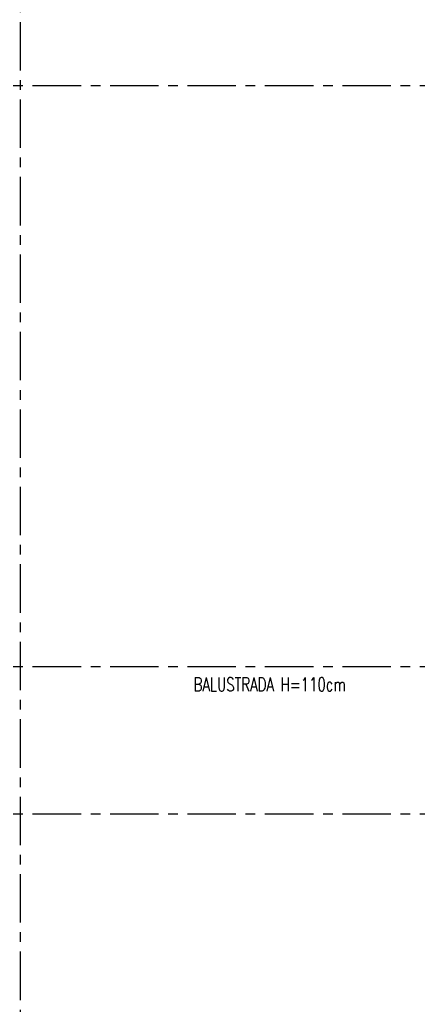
# Model space of a CAD drawing. Extents: x 41755 to 123924, y -112333 to 86187.
# Tile 105 of 256: x 102592 to 103106, y -55889 to -54618. Entities that reach past the tile are written whole.
import ezdxf

# ---------------------------------------------------------------- set-up
doc = ezdxf.new("R2010")
doc.units = 0
doc.header["$LTSCALE"] = 50
doc.linetypes.add('CENTER', pattern=[2, 1.25, -0.25, 0.25, -0.25])
doc.layers.add('Os-osie glowne', color=1, linetype='CENTER')
doc.layers.add('Sch-opis', color=51, linetype='CONTINUOUS')
doc.styles.add('ROMANS', font='romans', dxfattribs={"width": 0.85})

msp = doc.modelspace()

# ---------------------------------------------------------------- linework, layer by layer
at = {"layer": 'Os-osie glowne'}
for points in [[(102592.966, -50521.233), (102592.966, -56498.233)], [(99508.966, -54703.233), (111775.966, -54703.233)], [(99508.966, -55453.233), (111775.966, -55453.233)], [(99508.966, -55643.233), (111775.966, -55643.233)]]:
    msp.add_lwpolyline(points, dxfattribs=at)

# ---------------------------------------------------------------- texts
at = {"layer": 'Sch-opis', "style": 'ROMANS', "width": 0.7}
msp.add_text('BALUSTRADA H=110cm', height=18, dxfattribs=at).set_placement((102816.857, -55485.177))

doc.saveas('drawing.dxf')
